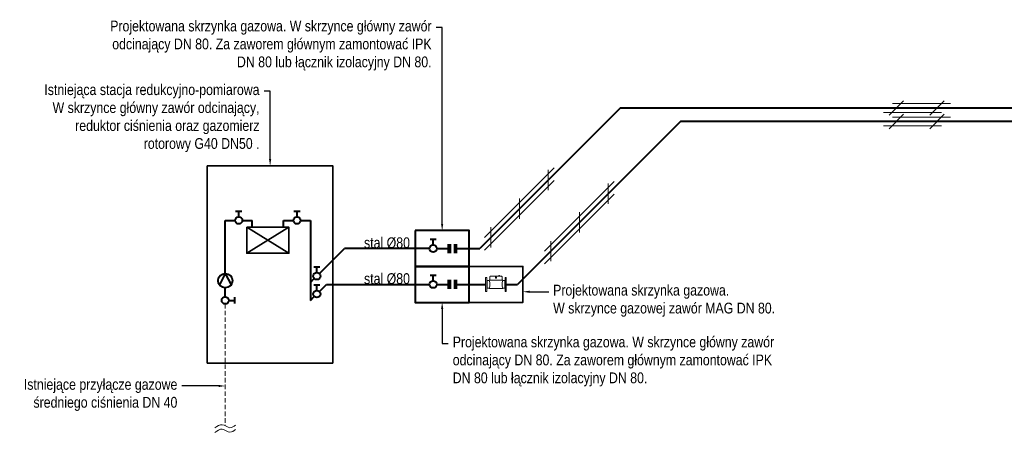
# Model space of a CAD drawing. Header units: centimetres. Extents: x 4745 to 39369, y 17389 to 19524.
# Tile 6 of 188: x 13949 to 15046, y 17985 to 18445. Entities that reach past the tile are written whole.
import ezdxf
from ezdxf import colors
from ezdxf.entities.mleader import LeaderData, LeaderLine
from ezdxf.lldxf.tags import DXFTag
from ezdxf.math import Vec2, Vec3

# ---------------------------------------------------------------- set-up
doc = ezdxf.new("R2010")
doc.units = ezdxf.units.CM
doc.linetypes.add('DASHED2', pattern=[0.375, 0.25, -0.125])
for name, color, linetype, lineweight in [('gaz', 40, 'Continuous', 40), ('IS_ARMATURA', 7, 'Continuous', 9), ('IS_Gaz', 40, 'Continuous', 40), ('IS_gaz 2', 44, 'Continuous', 35), ('IS_Opis', 250, 'Continuous', 9), ('IS_Zimna_woda', 5, 'SOLID', 40)]:
    doc.layers.add(name, color=color, linetype=linetype, lineweight=lineweight)
doc.layers.add('gazex_urzadzenie', color=3, linetype='Continuous')
doc.styles.add('styl1', font='ARIALN.TTF')
tags = doc.linetypes.add('SOLID', pattern=[10, 10, 0]).pattern_tags.tags
tags[6:7] = [DXFTag(74, 4), DXFTag(75, 0), DXFTag(340, '0'), DXFTag(46, 0.0), DXFTag(50, 0.0), DXFTag(44, 0.0), DXFTag(45, 0.0)]
tags[4:5] = [DXFTag(74, 4), DXFTag(75, 0), DXFTag(340, '0'), DXFTag(46, 0.0), DXFTag(50, 0.0), DXFTag(44, 0.0), DXFTag(45, 0.0)]

# ---------------------------------------------------------------- blocks, each defined once
blk = doc.blocks.new('Zaworek')
at = {"layer": 'IS_Zimna_woda', "color": 18, "true_color": 0x000000}
for p, q in [((2, 0), (5.15, 0)), ((5.15, 1.72), (5.15, -1.72))]:
    blk.add_line(p, q, dxfattribs=at)
blk.add_circle((0, 0), 2, dxfattribs=at)
blk = doc.blocks.new('Reduktor')
at = {"layer": 'IS_Gaz', "color": 18, "true_color": 0x000000}
for q in [(-6.4, 4.8), (6.4, 4.8)]:
    blk.add_line((0, -8), q, dxfattribs=at)
blk.add_circle((0, 0), 8.02, dxfattribs=at)
blk = doc.blocks.new('MAG-3-R')
at = {"layer": 'IS_ARMATURA', "color": 18, "lineweight": 5, "true_color": 0x000000}
for p, q in [((5.25, 6.44), (5.25, 6.93)), ((5.25, 6.93), (5.78, 6.93))]:
    blk.add_line(p, q, dxfattribs=at)
for points in [[(0, -5.46), (0.84, -5.46), (0.84, 5.46), (0, 5.46)], [(0.84, -3.15), (1.26, -2.94), (1.26, 2.94), (0.84, 3.15)], [(5.25, 6.44), (5.78, 6.44), (5.78, 7.07), (5.25, 7.07)], [(15.26, -3.15), (14.84, -2.94), (14.84, 2.94), (15.26, 3.15)], [(16.1, -5.46), (15.26, -5.46), (15.26, 5.46), (16.1, 5.46)]]:
    blk.add_lwpolyline(points, close=True, dxfattribs=at)
for points in [[(2.61, 2.94), (1.26, 2.94), (1.26, -2.94), (2.61, -2.94)], [(2.61, 2.94), (2.61, 3.29), (13.49, 3.29), (13.49, 2.94)], [(13.49, 2.94), (14.84, 2.94), (14.84, -2.94), (13.49, -2.94)], [(13.49, -2.94), (13.49, -3.29), (2.61, -3.29), (2.61, -2.94)]]:
    blk.add_lwpolyline(points, dxfattribs=at)
blk.add_lwpolyline([(3.31, 3.29), (12.79, 3.29), (12.79, 5.95, 0.414214), (12.3, 6.44), (3.8, 6.44, 0.414214), (3.31, 5.95)], format="xyb", close=True, dxfattribs=at)
blk.add_circle((8.05, 5.32), 0.494, dxfattribs=at)
for centre, start, end in [((-3.21, 0), 333.215, 26.785), ((19.31, 0), 153.215, 206.785)]:
    blk.add_arc(centre, 6.52, start, end, dxfattribs=at)
blk = doc.blocks.new('A$C0F5130B6')
at = {"layer": 'IS_Opis'}
for p, q in [((-19.4, 3), (-35.3, -13)), ((-32.3, 0), (32.3, 0)), ((25.9, 3), (9.9, -13)), ((-42.3, -10), (22.3, -10))]:
    blk.add_line(p, q, dxfattribs=at)

msp = doc.modelspace()

# ---------------------------------------------------------------- linework, layer by layer
at = {"layer": 'IS_Gaz'}
for p, q in [((14618.2, 18346.4), (14461.6, 18189.7)), ((15676.2, 18346.4), (14618.2, 18346.4)), ((14685.2, 18331.4), (14503.6, 18149.7)), ((15538.2, 18331.4), (14685.2, 18331.4)), ((14242.8, 18213.4), (14242.8, 18221.1)), ((14242.8, 18221.1), (14253.8, 18221.1)), ((14261.8, 18221.1), (14272.8, 18221.1)), ((14272.8, 18221.1), (14272.8, 18131.9)), ((14282.7, 18161.8), (14310.6, 18189.7)), ((14405.6, 18189.7), (14310.6, 18189.7)), ((14413.6, 18189.7), (14428.4, 18189.7)), ((14426.4, 18194.7), (14426.4, 18184.7)), ((14428.4, 18194.7), (14428.4, 18184.7)), ((14433.4, 18194.7), (14433.4, 18184.7)), ((14435.4, 18194.7), (14435.4, 18184.7)), ((14435.4, 18189.7), (14461.6, 18189.7)), ((14272.8, 18151.9), (14277, 18156.2)), ((14282.7, 18141.8), (14290.6, 18149.7)), ((14290.6, 18149.7), (14405.6, 18149.7)), ((14413.6, 18149.7), (14428.4, 18149.7)), ((14426.4, 18154.7), (14426.4, 18144.7)), ((14428.4, 18154.7), (14428.4, 18144.7)), ((14433.4, 18154.7), (14433.4, 18144.7)), ((14433.4, 18149.7), (14468.1, 18149.7)), ((14435.4, 18154.7), (14435.4, 18144.7)), ((14491.1, 18149.7), (14503.6, 18149.7)), ((14272.8, 18131.9), (14277, 18136.2))]:
    msp.add_line(p, q, dxfattribs=at)
at = {"layer": 'IS_Gaz', "color": 18, "true_color": 0x000000}
for p, q in [((14177.8, 18162), (14177.8, 18221.1)), ((14177.8, 18221.1), (14188.8, 18221.1)), ((14196.8, 18221.1), (14207.8, 18221.1)), ((14207.8, 18213.4), (14207.8, 18221.1)), ((14177.8, 18135.9), (14177.8, 18145.9))]:
    msp.add_line(p, q, dxfattribs=at)
for points in [[(14389.6, 18209.7), (14389.6, 18169.7), (14449.6, 18169.7), (14449.6, 18209.7)], [(14389.6, 18169.7), (14389.6, 18129.7), (14449.6, 18129.7), (14449.6, 18169.7)]]:
    msp.add_lwpolyline(points, close=True, dxfattribs=at)
at = {"layer": 'IS_gaz 2', "color": 18, "true_color": 0x000000}
for p, q in [((14201.8, 18213.4), (14248.8, 18184.4)), ((14248.8, 18213.4), (14201.8, 18184.4))]:
    msp.add_line(p, q, dxfattribs=at)
msp.add_lwpolyline([(14201.8, 18213.4), (14248.8, 18213.4), (14248.8, 18184.4), (14201.8, 18184.4)], close=True, dxfattribs=at)
at = {"layer": 'IS_gaz 2'}
msp.add_lwpolyline([(14449.6, 18169.7), (14509.6, 18169.7), (14509.6, 18129.7), (14449.6, 18129.7)], close=True, dxfattribs=at)

# ---------------------------------------------------------------- block references
at = {"layer": 'gazex_urzadzenie', "xscale": -1.428571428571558, "yscale": 1.428571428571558, "zscale": 1.428571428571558}
msp.add_blockref('MAG-3-R', (14491.1, 18149.7), dxfattribs=at)
at = {"layer": 'IS_Gaz'}
for p, rotation in [((14943.9, 18341.4), 180), ((14943.9, 18326.4), 180), ((14521.7, 18257), 44.99999999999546), ((14588.5, 18241.7), 45), ((14489.8, 18225), 44.99999999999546), ((14556.5, 18209.7), 45)]:
    msp.add_blockref('A$C0F5130B6', p, dxfattribs=dict(at, rotation=rotation))
at = {"layer": 'IS_gaz 2', "color": 18, "true_color": 0x000000, "xscale": 1.999999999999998, "yscale": 1.999999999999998, "zscale": 1.999999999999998}
for p, rotation in [((14192.8, 18221.1), 90), ((14257.8, 18221.1), 90), ((14409.6, 18189.7), 90), ((14279.9, 18159), 90), ((14409.6, 18149.7), 89.99999999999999), ((14279.9, 18139), 90)]:
    msp.add_blockref('Zaworek', p, dxfattribs=dict(at, rotation=rotation))
at = {"layer": 'IS_gaz 2', "color": 18, "true_color": 0x000000, "rotation": 180}
msp.add_blockref('Reduktor', (14177.8, 18153.9), dxfattribs=at)
at = {"layer": 'IS_gaz 2', "color": 18, "true_color": 0x000000, "xscale": 1.999999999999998, "yscale": 1.999999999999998, "zscale": 1.999999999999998}
msp.add_blockref('Zaworek', (14177.8, 18131.9), dxfattribs=at)

# ---------------------------------------------------------------- texts
at = {"layer": 'IS_Opis', "char_height": 12, "width": 131.329, "attachment_point": 8, "line_spacing_factor": 0.938532, "style": 'styl1'}
for insert in [(14358.1, 18189.7), (14358.1, 18149.7)]:
    msp.add_mtext('stal %%C80', dxfattribs=dict(at, insert=insert))

# ---------------------------------------------------------------- leaders
at = {"layer": 'IS_Opis'}
ml = msp.add_multileader_mtext('Standard', dxfattribs=at)
ml.set_content('Istniejąca stacja redukcyjno-pomiarowa ^JW skrzynce główny zawór odcinający, reduktor ciśnienia oraz gazomierz rotorowy G40 DN50 .', color=256, style='styl1')
ml.set_leader_properties()
ml.build(insert=Vec2(0, 0))
ml.multileader.update_dxf_attribs({"dogleg_length": 5, "arrow_head_size": 7.5})
ctx = ml.context
ctx.base_point, ctx.char_height, ctx.arrow_head_size, ctx.landing_gap_size, ctx.plane_origin = Vec3(13973, 18365.1), 12, 7.5, 5, Vec3(14242.8, 17991.9)
ctx.text_align_type = 2
notes = []
notes.append((ctx, [(0, (1, 1, 0), (14227.8, 18365.1), (-1, 0), 6.77, [(0, [(14227.8, 18281.9)], 0, [])])]))
ctx.mtext.insert, ctx.mtext.width, ctx.mtext.defined_height, ctx.mtext.alignment, ctx.mtext.flow_direction = Vec3(14216, 18372.9), 250.458, 76.9, 3, 5
ctx.mtext.has_bg_fill, ctx.mtext.bg_color, ctx.mtext.bg_scale_factor, ctx.mtext.bg_transparency, ctx.mtext.use_window_bg_color = 1, -1027028792, 1.5, 0, 1
ml = msp.add_multileader_mtext('Standard', dxfattribs=at)
ml.set_content('Istniejące przyłącze gazowe średniego ciśnienia DN 40 ', color=256, style='styl1')
ml.set_leader_properties()
ml.build(insert=Vec2(0, 0))
ml.multileader.update_dxf_attribs({"dogleg_length": 5, "arrow_head_size": 7.5})
ctx = ml.context
ctx.base_point, ctx.char_height, ctx.arrow_head_size, ctx.landing_gap_size, ctx.plane_origin = Vec3(13950.1, 18036.4), 12, 7.5, 5, Vec3(14181.4, 17911.3)
ctx.text_align_type = 2
notes.append((ctx, [(0, (1, 1, 0), (14136.2, 18036.4), (-1, 0), 6.77, [(0, [(14177.8, 18036.4)], 0, [])])]))
ctx.mtext.insert, ctx.mtext.width, ctx.mtext.defined_height, ctx.mtext.alignment, ctx.mtext.flow_direction = Vec3(14124.4, 18044.2), 175.794, 76.9, 3, 5
ctx.mtext.has_bg_fill, ctx.mtext.bg_color, ctx.mtext.bg_scale_factor, ctx.mtext.bg_transparency, ctx.mtext.use_window_bg_color = 1, -1027028792, 1.5, 0, 1
for ctx, leaders in notes:
    for number, flags, end, landing, length, lines in leaders:
        leader = LeaderData()
        leader.index, (leader.has_last_leader_line, leader.has_dogleg_vector, leader.attachment_direction) = number, flags
        leader.last_leader_point, leader.dogleg_vector, leader.dogleg_length = Vec3(end), Vec3(landing), length
        for number, points, colour, breaks in lines:
            line = LeaderLine()
            line.index, line.vertices, line.color, line.breaks = number, Vec3.list(points), colors.encode_raw_color(colour), breaks
            leader.lines.append(line)
        ctx.leaders.append(leader)

# ---------------------------------------------------------------- next in the draw order: linework, layer by layer
at = {"layer": 'gaz', "color": 18, "linetype": 'DASHED2', "lineweight": 5, "ltscale": 20, "true_color": 0x000000}
msp.add_line((14177.8, 18127.9), (14177.8, 17991.9), dxfattribs=at)
at = {"layer": 'IS_gaz 2', "color": 18, "true_color": 0x000000}
msp.add_lwpolyline([(14297.8, 18061.9), (14297.8, 18281.9), (14157.8, 18281.9), (14157.8, 18061.9)], close=True, dxfattribs=at)
at = {"layer": 'IS_Opis'}
for points in [[(14166.3, 17989.7), (14174.4, 17993.2), (14183, 17989.9), (14189.2, 17992.8)], [(14166.3, 17984.7), (14174.4, 17988.2), (14183, 17984.9), (14189.2, 17987.8)]]:
    msp.add_spline(points, degree=3, dxfattribs=at)

# ---------------------------------------------------------------- next in the draw order: leaders
ml = msp.add_multileader_mtext('Standard', dxfattribs=at)
ml.set_content('Projektowana skrzynka gazowa. ^JW skrzynce gazowej zawór MAG DN 80.', color=256, style='styl1')
ml.set_leader_properties()
ml.build(insert=Vec2(0, 0))
ml.multileader.update_dxf_attribs({"dogleg_length": 5, "arrow_head_size": 7.5})
ctx = ml.context
ctx.base_point, ctx.char_height, ctx.arrow_head_size, ctx.landing_gap_size, ctx.plane_origin = Vec3(14538.3, 18141.5), 12, 7.5, 5, Vec3(14867.4, 17945.2)
notes = []
notes.append((ctx, [(1, (1, 1, 0), (14531.6, 18141.5), (1, 0), 6.77, [(0, [(14509.6, 18141.5)], 0, [])])]))
ctx.mtext.insert, ctx.mtext.width, ctx.mtext.defined_height, ctx.mtext.flow_direction = Vec3(14543.3, 18149.3), 267.15, 24.8, 5
ctx.mtext.has_bg_fill, ctx.mtext.bg_color, ctx.mtext.bg_scale_factor, ctx.mtext.bg_transparency, ctx.mtext.use_window_bg_color = 1, -1027028792, 1.5, 0, 1
for ctx, leaders in notes:
    for number, flags, end, landing, length, lines in leaders:
        leader = LeaderData()
        leader.index, (leader.has_last_leader_line, leader.has_dogleg_vector, leader.attachment_direction) = number, flags
        leader.last_leader_point, leader.dogleg_vector, leader.dogleg_length = Vec3(end), Vec3(landing), length
        for number, points, colour, breaks in lines:
            line = LeaderLine()
            line.index, line.vertices, line.color, line.breaks = number, Vec3.list(points), colors.encode_raw_color(colour), breaks
            leader.lines.append(line)
        ctx.leaders.append(leader)

# ---------------------------------------------------------------- next in the draw order: leaders
ml = msp.add_multileader_mtext('Standard', dxfattribs=at)
ml.set_content('Projektowana skrzynka gazowa. W skrzynce główny zawór odcinający DN 80. Za zaworem głównym zamontować IPK DN 80 lub łącznik izolacyjny DN 80.', color=256, style='styl1')
ml.set_leader_properties()
ml.build(insert=Vec2(0, 0))
ml.multileader.update_dxf_attribs({"dogleg_length": 5, "arrow_head_size": 7.5})
ctx = ml.context
ctx.base_point, ctx.char_height, ctx.arrow_head_size, ctx.landing_gap_size, ctx.plane_origin = Vec3(14045.4, 18436.2), 12, 7.5, 5, Vec3(14430.7, 17870.6)
ctx.text_align_type = 2
notes = []
notes.append((ctx, [(0, (1, 1, 0), (14419.6, 18436.2), (-1, 0), 6.77, [(0, [(14419.6, 18209.7)], 0, [])])]))
ctx.mtext.insert, ctx.mtext.width, ctx.mtext.defined_height, ctx.mtext.alignment, ctx.mtext.flow_direction = Vec3(14407.8, 18443.9), 373.898, 76.9, 3, 5
ctx.mtext.has_bg_fill, ctx.mtext.bg_color, ctx.mtext.bg_scale_factor, ctx.mtext.bg_transparency, ctx.mtext.use_window_bg_color = 1, -1027028792, 1.5, 0, 1
ml = msp.add_multileader_mtext('Standard', dxfattribs=at)
ml.set_content('Projektowana skrzynka gazowa. W skrzynce główny zawór odcinający DN 80. Za zaworem głównym zamontować IPK DN 80 lub łącznik izolacyjny DN 80.', color=256, style='styl1')
ml.set_leader_properties()
ml.build(insert=Vec2(0, 0))
ml.multileader.update_dxf_attribs({"dogleg_length": 5, "arrow_head_size": 7.5})
ctx = ml.context
ctx.base_point, ctx.char_height, ctx.arrow_head_size, ctx.landing_gap_size, ctx.plane_origin = Vec3(14426.4, 18083.7), 12, 7.5, 5, Vec3(14408.5, 17790.6)
notes.append((ctx, [(0, (1, 1, 0), (14419.6, 18083.7), (1, 0), 6.77, [(0, [(14419.6, 18129.7)], 0, [])])]))
ctx.mtext.insert, ctx.mtext.width, ctx.mtext.defined_height, ctx.mtext.flow_direction = Vec3(14431.4, 18091.5), 373.898, 76.9, 5
ctx.mtext.has_bg_fill, ctx.mtext.bg_color, ctx.mtext.bg_scale_factor, ctx.mtext.bg_transparency, ctx.mtext.use_window_bg_color = 1, -1027028792, 1.5, 0, 1
for ctx, leaders in notes:
    for number, flags, end, landing, length, lines in leaders:
        leader = LeaderData()
        leader.index, (leader.has_last_leader_line, leader.has_dogleg_vector, leader.attachment_direction) = number, flags
        leader.last_leader_point, leader.dogleg_vector, leader.dogleg_length = Vec3(end), Vec3(landing), length
        for number, points, colour, breaks in lines:
            line = LeaderLine()
            line.index, line.vertices, line.color, line.breaks = number, Vec3.list(points), colors.encode_raw_color(colour), breaks
            leader.lines.append(line)
        ctx.leaders.append(leader)

doc.saveas('drawing.dxf')
